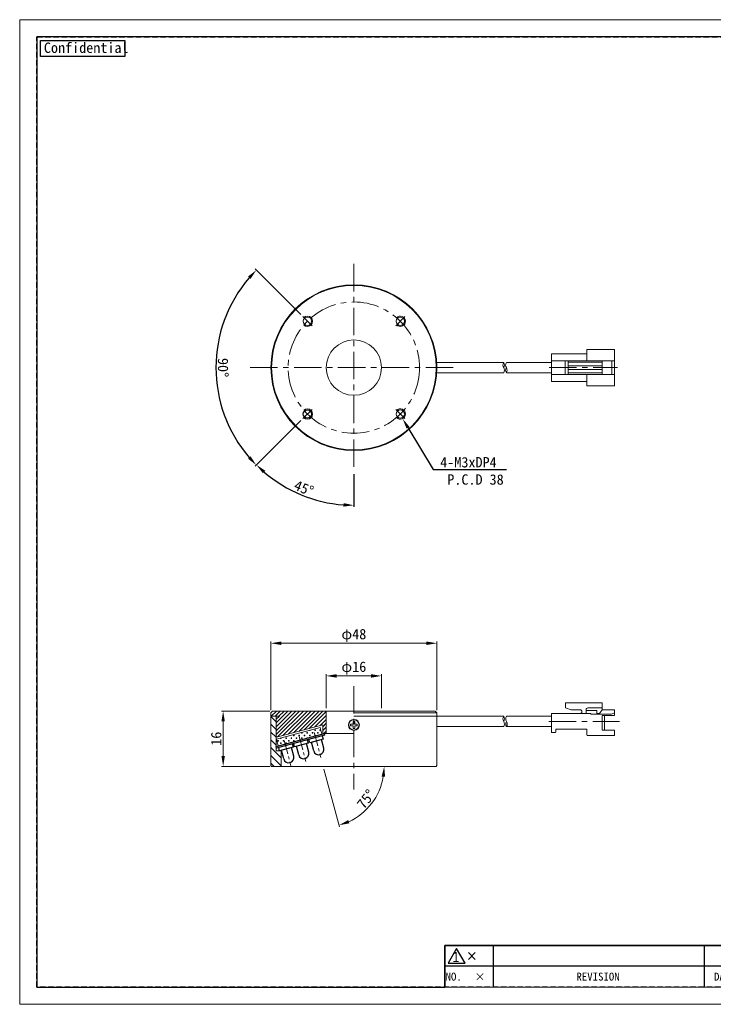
# Model space of a CAD drawing. Header units: millimetres. Extents: x -201 to 202, y 143 to 428.
# Tile 1 of 10: x -201 to -1, y 143 to 428. Entities that reach past the tile are written whole.
import ezdxf
from ezdxf import colors
from ezdxf.entities.mleader import LeaderData, LeaderLine
from ezdxf.enums import TextEntityAlignment as Align
from ezdxf.math import Vec2, Vec3

# ---------------------------------------------------------------- set-up
doc = ezdxf.new("R2010")
doc.units = ezdxf.units.MM
doc.header["$LTSCALE"] = 0.25
doc.linetypes.add('CENTER', pattern=[50.8, 31.75, -6.35, 6.35, -6.35])
doc.linetypes.add('HIDDEN', pattern=[9.525, 6.35, -3.175])
doc.layers.get('0').update_dxf_attribs({"lineweight": 30})
for name, color, linetype, lineweight in [('BASE', 7, 'Continuous', 20), ('CABLE', 7, 'Continuous', 20), ('CENTER', 1, 'CENTER', 9), ('COVER', 7, 'Continuous', 20), ('DIMENSION', 6, 'Continuous', 9), ('MAB4508', 7, 'Continuous', 20), ('R7M-2', 7, 'Continuous', 20)]:
    doc.layers.add(name, color=color, linetype=linetype, lineweight=lineweight)
doc.layers.add('EMPTY LINE', color=252, linetype='Continuous', lineweight=0, plot=False)
doc.layers.add('FORM', color=7, linetype='Continuous')
doc.layers.add('PCB ASSY', color=7, linetype='Continuous')
doc.styles.add('(TNK)aSS', font='txt', dxfattribs={"width": 0.75, "oblique": 15, "height": 3.5})
doc.styles.add('VS Standard', font='msgothic.ttc', dxfattribs={"height": 3})
doc.styles.add('VS Standard(小)', font='txt', dxfattribs={"height": 2.4})
doc.dimstyles.new('TMIZO', dxfattribs={"dimscale": 0, "dimtxt": 3.5, "dimasz": 3, "dimexe": 0.5, "dimexo": 0.8, "dimgap": 0.5, "dimtad": 3, "dimtoh": 1, "dimdec": 1, "dimrnd": 0.005, "dimdsep": 46, "dimtxsty": '(TNK)aSS', "dimcen": 0, "dimclrd": 5, "dimclre": 5, "dimclrt": 5, "dimaunit": 1, "dimadec": 0, "dimazin": 2, "dimtfac": 1, "dimtdec": 1, "dimtmove": 0, "dimatfit": 3, "dimfxl": 1, "dimtzin": 0, "dimlwd": -1, "dimlwe": -1, "dimarcsym": 0})
doc.dimstyles.new('VS Standard x1', dxfattribs={"dimtxt": 3, "dimasz": 3, "dimexe": 0.5, "dimexo": 0.8, "dimgap": 0.5, "dimtad": 3, "dimrnd": 0.0001, "dimzin": 9, "dimdsep": 46, "dimtxsty": 'VS Standard', "dimcen": 0, "dimaunit": 1, "dimadec": 0, "dimazin": 2, "dimtfac": 1, "dimtmove": 0, "dimatfit": 2, "dimfxl": 1, "dimtolj": 1, "dimtzin": 0, "dimarcsym": 0})

# ---------------------------------------------------------------- blocks, each defined once
blk = doc.blocks.new('表題欄金物用_ver2.0.0')
at = {"layer": 'FORM', "color": 0}
for p, q in [((-11, 40.5), (-191, 40.5)), ((-191, 40.5), (-191, 28.5)), ((-110, 28.49), (-110, 40.5)), ((-39, 28.49), (-39, 40.49)), ((-29, 28.49), (-29, 40.49)), ((-11, 28.5), (-11, 40.5)), ((-39, 36.5), (-191, 36.5)), ((-24.54, 35.38), (-24.54, 29.78)), ((-13.42, 34.8), (-20.21, 33.59)), ((-13.42, 32.58), (-13.42, 34.8)), ((-39, 32.5), (-191, 32.5)), ((-27.34, 32.58), (-12.62, 32.58)), ((-20.21, 32.58), (-20.21, 33.59)), ((-20.21, 32.58), (-20.21, 31.57)), ((-13.42, 30.35), (-20.21, 31.57)), ((-13.42, 32.58), (-13.42, 30.35)), ((-11, 28.5), (-191, 28.5)), ((-191, 28.5), (-191, 11)), ((-176, 28.5), (-176, 11)), ((-161, 28.5), (-161, 11)), ((-146, 28.5), (-146, 11)), ((-131, 28.5), (-131, 11)), ((-96, 11), (-96, 28.5)), ((-11, 11), (-11, 28.5)), ((-272, 23), (-286, 23)), ((-286, 23), (-286, 17)), ((-211, 23), (-272, 23)), ((-272, 23), (-272, 17)), ((-211, 23), (-211, 17)), ((-199, 23), (-211, 23)), ((-199, 23), (-199, 17)), ((-191, 23), (-199, 23)), ((-131, 24.12), (-96, 24.12)), ((-279.19, 21), (-277.19, 19)), ((-279.19, 19), (-277.19, 21)), ((-96, 21), (-11, 21)), ((-131, 19.75), (-96, 19.75)), ((-286, 17), (-286, 11)), ((-272, 17), (-286, 17)), ((-272, 17), (-272, 11)), ((-211, 17), (-272, 17)), ((-211, 17), (-211, 11)), ((-199, 17), (-211, 17)), ((-199, 17), (-199, 11)), ((-191, 17), (-199, 17)), ((-96, 15.38), (-131, 15.38)), ((-11, 16), (-96, 16)), ((-191, 11), (-11, 11))]:
    blk.add_line(p, q, dxfattribs=at)
at = {"layer": 'FORM', "color": 0, "linetype": 'HIDDEN', "lineweight": 9}
for p, q in [((-156, 28.49), (-156, 40.49)), ((-75, 28.49), (-75, 40.49)), ((-11, 36.5), (-39, 36.5)), ((-116, 11), (-116, 28.5)), ((-78.5, 11), (-78.5, 28.5)), ((-131, 24.5), (-191, 24.5))]:
    blk.add_line(p, q, dxfattribs=at)
at = {"layer": 'FORM', "color": 0, "lineweight": 15}
blk.add_line((-191, 11), (-286, 11), dxfattribs=at)
at = {"layer": 'FORM', "color": 0}
blk.add_lwpolyline([(-282.58, 22.13), (-285.01, 17.93), (-280.16, 17.93)], close=True, dxfattribs=at)
for radius in [2, 1]:
    blk.add_circle((-24.54, 32.58), radius, dxfattribs=at)
at = {"layer": 'FORM', "color": 0, "attachment_point": 5}
for s, insert, char_height, width, style in [('{\\LMATERIAL}', (-173.5, 38.5), 2.4, 36.5, 'VS Standard(小)'), ('{\\LCHAMFER}   ', (-92.5, 38.5), 2.4, 35, 'VS Standard(小)'), ('{\\LUNIT}', (-34, 38.35), 2, 20, 'VS Standard'), ('{\\LMETHOD} 図法', (-20, 38.35), 2, 20, 'VS Standard'), ('{\\LTREATMENT}', (-173.5, 34.5), 2.4, 36.5, 'VS Standard(小)'), ('{\\LFINISHING}', (-92.5, 34.5), 2.4, 35, 'VS Standard(小)'), ('{\\T0.9;\\LTREATMENT CONTACT}', (-173.5, 30.5), 2, 36.5, 'VS Standard(小)'), ('{\\LDECENTRATION} ', (-92.5, 30.5), 2.4, 35, 'VS Standard(小)'), ('mm', (-34, 32.35), 2.8, 20, 'VS Standard'), ('{\\fＭＳ ゴシック|b0|i0|c128|p49;APPROVED}', (-183.5, 26.5), 2.3, 15, 'VS Standard'), ('{\\fＭＳ ゴシック|b0|i0|c128|p49;CHECKED}', (-168.5, 26.5), 2.3, 15, 'VS Standard'), ('{\\fＭＳ ゴシック|b0|i0|c128|p49;DESIGNED}', (-153.5, 26.5), 2.3, 15, 'VS Standard'), ('{\\fＭＳ ゴシック|b0|i0|c128|p49;DRAWN}', (-138.5, 26.5), 2.3, 15, 'VS Standard'), ('{\\W0.7;\\LTOLERANCE\\l }', (-123.5, 26.31), 1.7, 20, 'VS Standard(小)'), ('{\\LANGLE}', (-123.5, 21.94), 2, 14.9784, 'VS Standard(小)'), ('SCALE', (-123.5, 17.56), 2, 15, 'VS Standard(小)'), ('{\\fＭＳ ゴシック|b0|i0|c128|p49;NAME}', (-87.25, 18.5), 2.4, 15, 'VS Standard(小)'), ('NO.', (-283.44, 14), 2.3, 14, 'VS Standard'), ('\\pxi-3,l4,t4;×^I', (-276.99, 14), 2.3, 14, 'VS Standard'), ('REVISION', (-241.67, 14), 2.3, 46, 'VS Standard'), ('{\\fMS Gothic|b0|i0|c128|p49;DATE}', (-204.99, 14), 2.3, 12, 'VS Standard'), ('NAME', (-195, 14), 2.3, 8, 'VS Standard'), ('{\\fＭＳ ゴシック|b0|i0|c128|p49;DRAW NO.}', (-87.25, 13.5), 2.4, 15, 'VS Standard(小)'), ('{\\fＭＳ ゴシック|b0|i0|c128|p49;DATE}', (-123.5, 13.19), 2, 15, 'VS Standard(小)')]:
    blk.add_mtext(s, dxfattribs=dict(at, insert=insert, char_height=char_height, width=width, style=style))
at = {"layer": 'FORM', "color": 0, "insert": (-87.25, 24.75), "char_height": 2, "width": 16, "attachment_point": 5, "line_spacing_factor": 0.8, "style": 'VS Standard'}
blk.add_mtext('\\pxsm0.9;{\\LREMARK}   ', dxfattribs=at)
at = {"layer": 'FORM', "color": 0, "insert": (-282.79, 19.73), "char_height": 3, "attachment_point": 5, "style": 'VS Standard'}
blk.add_mtext('1', dxfattribs=at)
at = {"layer": 'FORM', "color": 0}
for tag, height, style, p in [('材料', 2.8, 'VS Standard', (-133, 38.5)), ('一般面取', 2.8, 'VS Standard', (-57, 38.5)), ('処理', 2.8, 'VS Standard', (-133, 34.5)), ('仕上', 2.8, 'VS Standard', (-57, 34.5)), ('処理接点', 2.8, 'VS Standard', (-133, 30.5)), ('偏芯', 2.8, 'VS Standard', (-57, 30.5)), ('一般公差', 2.4, 'VS Standard(小)', (-106, 26.31)), ('適用（機種名）', 3.6, 'VS Standard', (-44.75, 24.75)), ('角度', 2.4, 'VS Standard(小)', (-106, 21.94)), ('NAME', 3.5, 'VS Standard', (-44.75, 18.5)), ('SCALE', 2.4, 'VS Standard(小)', (-106, 17.56)), ('DATE', 2.4, 'VS Standard(小)', (-106, 13.19)), ('DRAW_NO.', 3.5, 'VS Standard', (-44.75, 13.5))]:
    blk.add_attdef(tag, text='', height=height, dxfattribs=dict(at, style=style)).set_placement(p, align=Align.MIDDLE_CENTER)
at = {"layer": 'FORM', "color": 0, "style": 'VS Standard'}
for tag, p in [('APPROVED', (-182.5, 15.06)), ('CHECKED', (-167.5, 15.18)), ('DESIGNED', (-152.5, 15.09)), ('DRAWN', (-137.5, 15.23))]:
    blk.add_attdef(tag, text='', height=4.5, dxfattribs=at).set_placement(p, align=Align.BOTTOM_CENTER)
blk = doc.blocks.new('*D246')
at = {"layer": 'Defpoints', "color": 0}
for p in [(-96.82, 237.8), (-112.82, 227.63), (-96.82, 227.63)]:
    blk.add_point(p, dxfattribs=at)
at = {"layer": 'DIMENSION', "color": 0}
for p, q in [((-112.82, 228.43), (-112.82, 238.3)), ((-109.82, 237.8), (-99.82, 237.8)), ((-96.82, 228.43), (-96.82, 238.3))]:
    blk.add_line(p, q, dxfattribs=at)
for points in [[(-109.82, 238.3), (-109.82, 237.3), (-112.82, 237.8)], [(-99.82, 237.3), (-99.82, 238.3), (-96.82, 237.8)]]:
    blk.add_solid(points, dxfattribs=at)
at = {"layer": 'DIMENSION', "color": 0, "insert": (-104.82, 240.05), "char_height": 3, "attachment_point": 5, "style": 'VS Standard'}
blk.add_mtext('φ16', dxfattribs=at)
blk = doc.blocks.new('*D247')
at = {"layer": 'Defpoints', "color": 0}
for p in [(-80.82, 247.26), (-128.82, 227.13), (-80.82, 227.13)]:
    blk.add_point(p, dxfattribs=at)
at = {"layer": 'DIMENSION', "color": 0}
for p, q in [((-128.82, 227.93), (-128.82, 247.76)), ((-125.82, 247.26), (-83.82, 247.26)), ((-80.82, 227.93), (-80.82, 247.76))]:
    blk.add_line(p, q, dxfattribs=at)
for points in [[(-125.82, 247.76), (-125.82, 246.76), (-128.82, 247.26)], [(-83.82, 246.76), (-83.82, 247.76), (-80.82, 247.26)]]:
    blk.add_solid(points, dxfattribs=at)
at = {"layer": 'DIMENSION', "color": 0, "insert": (-104.82, 249.5), "char_height": 3, "attachment_point": 5, "style": 'VS Standard'}
blk.add_mtext('φ48', dxfattribs=at)
blk = doc.blocks.new('*D248')
at = {"layer": 'Defpoints', "color": 0}
for p in [(-128.32, 227.63), (-142.64, 211.63), (-128.32, 211.63)]:
    blk.add_point(p, dxfattribs=at)
at = {"layer": 'DIMENSION', "color": 0}
for p, q in [((-129.12, 227.63), (-143.14, 227.63)), ((-142.64, 224.63), (-142.64, 214.63)), ((-129.12, 211.63), (-143.14, 211.63))]:
    blk.add_line(p, q, dxfattribs=at)
for points in [[(-142.14, 224.63), (-143.14, 224.63), (-142.64, 227.63)], [(-143.14, 214.63), (-142.14, 214.63), (-142.64, 211.63)]]:
    blk.add_solid(points, dxfattribs=at)
at = {"layer": 'DIMENSION', "color": 0, "insert": (-144.64, 219.63), "char_height": 3, "attachment_point": 5, "rotation": 90, "style": 'VS Standard'}
blk.add_mtext('16', dxfattribs=at)
blk = doc.blocks.new('*D249')
at = {"layer": 'Defpoints', "color": 0}
for p in [(-116.29, 221.4), (-114.35, 214.15), (-128.62, 211.63), (-81.02, 211.63), (-102.34, 198.11)]:
    blk.add_point(p, dxfattribs=at)
at = {"layer": 'DIMENSION', "color": 0}
blk.add_line((-113.47, 210.86), (-108.98, 194.11), dxfattribs=at)
blk.add_arc((-113.68, 211.63), 17.64, 294.7541, 350.2459, dxfattribs=at)
for points in [[(-95.79, 208.6), (-96.79, 208.68), (-96.03, 211.63)], [(-106.46, 196.08), (-106.12, 195.14), (-109.11, 194.59)]]:
    blk.add_solid(points, dxfattribs=at)
at = {"layer": 'DIMENSION', "color": 0, "insert": (-101.31, 202.14), "char_height": 3, "attachment_point": 5, "rotation": 52.5, "style": 'VS Standard'}
blk.add_mtext('75%%d', dxfattribs=at)
blk = doc.blocks.new('*D251')
at = {"layer": 'Defpoints', "color": 0}
for p in [(-119.58, 341.8), (-116.93, 339.15), (-143.37, 337.37), (-116.93, 314.93), (-119.58, 312.28)]:
    blk.add_point(p, dxfattribs=at)
at = {"layer": 'DIMENSION', "color": 0, "lineweight": -2}
for p, q in [((-120.14, 342.37), (-133.39, 355.62)), ((-120.14, 311.72), (-133.39, 298.47))]:
    blk.add_line(p, q, dxfattribs=at)
blk.add_arc((-104.82, 327.04), 39.91, 139.308, 220.6921, dxfattribs=at)
at = {"layer": 'DIMENSION', "color": 0}
for points in [[(-134.71, 352.72), (-135.44, 353.4), (-133.04, 355.26)], [(-135.44, 300.68), (-134.71, 301.36), (-133.04, 298.82)]]:
    blk.add_solid(points, dxfattribs=at)
at = {"layer": 'DIMENSION', "color": 0, "insert": (-142.67, 327.04), "char_height": 3, "attachment_point": 5, "rotation": 270, "style": 'VS Standard'}
blk.add_mtext('\\A1;90%%d', dxfattribs=at)
blk = doc.blocks.new('*D252')
at = {"layer": 'Defpoints', "color": 0}
for p in [(-104.82, 357.04), (-116.93, 314.93), (-119.58, 312.28), (-104.82, 297.04), (-124.74, 292.53)]:
    blk.add_point(p, dxfattribs=at)
at = {"layer": 'DIMENSION', "color": 0, "lineweight": -2}
for p, q in [((-120.14, 311.72), (-133.35, 298.51)), ((-104.82, 296.24), (-104.82, 286.7))]:
    blk.add_line(p, q, dxfattribs=at)
blk.add_arc((-104.82, 327.04), 39.85, 229.3147, 265.6853, dxfattribs=at)
at = {"layer": 'DIMENSION', "color": 0}
for points in [[(-130.45, 297.19), (-131.13, 296.46), (-132.99, 298.87)], [(-107.83, 286.81), (-107.8, 287.81), (-104.82, 287.2)]]:
    blk.add_solid(points, dxfattribs=at)
at = {"layer": 'DIMENSION', "color": 0, "insert": (-119.28, 292.13), "char_height": 3, "attachment_point": 5, "rotation": 337.5, "style": 'VS Standard'}
blk.add_mtext('\\A1;45%%d', dxfattribs=at)

msp = doc.modelspace()

# ---------------------------------------------------------------- hatches: boundary and pattern name
at = {"layer": 'BASE'}
h = msp.add_hatch(dxfattribs=at)
h.set_pattern_fill('ANSI31', color=256, scale=0.5, angle=90, style=0)
h.set_pattern_definition([(135, (-612.7035, 112.7324), (-1.122532, -1.122532), [])])
h.paths.add_polyline_path([(-128.817, 211.83), (-128.617, 211.63), (-125.817, 211.63), (-125.817, 216.13), (-127.317, 216.13), (-127.317, 220.13), (-127.317, 225.33), (-127.317, 225.33), (-127.317, 226.13), (-128.817, 226.13)])
at = {"layer": 'COVER'}
h = msp.add_hatch(dxfattribs=at)
h.set_pattern_fill('ANSI31', color=256, scale=0.25, style=0)
h.set_pattern_definition([(45, (-237.4003, 134.3148), (-0.561266, 0.561266), [])])
h.paths.add_polyline_path([(-127.317, 220.13), (-126.822, 220.13), (-113.817, 223.615), (-113.817, 221.13), (-112.817, 221.13), (-112.817, 227.63), (-128.317, 227.63), (-128.817, 227.13), (-128.817, 226.13), (-126.317, 226.13), (-127.317, 225.33), (-127.317, 225.33)])
at = {"layer": 'R7M-2'}
h = msp.add_hatch(dxfattribs=at)
h.set_pattern_fill('PLUSSES', color=256, scale=0.1, style=0)
h.set_pattern_definition([(0, (-237.40034, 125.3287), (0.762, 0.762), [0.381, -1.143]), (90, (-237.20984, 125.1382), (-0.762, 0.762), [0.381, -1.143])])
h.paths.add_polyline_path([(-127.202, 219.511), (-126.684, 217.579), (-114.079, 220.957), (-114.596, 222.889)])

# ---------------------------------------------------------------- linework, layer by layer
msp.add_circle((-118.252, 313.608), 1.2)
at = {"layer": 'BASE'}
for p, q in [((-128.817, 226.13), (-128.817, 211.83)), ((-127.317, 226.13), (-128.817, 226.13)), ((-127.317, 216.13), (-127.317, 226.13)), ((-104.817, 226.13), (-80.817, 226.13)), ((-80.817, 211.83), (-80.817, 226.13)), ((-125.817, 216.13), (-127.317, 216.13)), ((-125.817, 211.63), (-125.817, 216.13)), ((-128.817, 211.83), (-128.617, 211.63)), ((-128.617, 211.63), (-81.017, 211.63)), ((-81.017, 211.63), (-80.817, 211.83))]:
    msp.add_line(p, q, dxfattribs=at)
at = {"layer": 'CABLE'}
for p, q in [((-47.656, 323.04), (-47.656, 331.04)), ((-47.656, 331.04), (-37.456, 331.04)), ((-37.456, 332.29), (-29.456, 332.29)), ((-37.456, 329.04), (-37.456, 332.29)), ((-29.456, 321.79), (-29.456, 332.29)), ((-61.461, 328.54), (-80.863, 328.54)), ((-60.706, 328.54), (-47.656, 328.54)), ((-47.656, 329.04), (-29.456, 329.04)), ((-43.68, 325.04), (-43.68, 329.04)), ((-42.789, 325.04), (-42.789, 329.04)), ((-42.789, 328.576), (-32.98, 328.576)), ((-32.98, 325.04), (-32.98, 329.04)), ((-30.19, 325.04), (-30.19, 329.04)), ((-61.461, 325.54), (-80.863, 325.54)), ((-60.706, 325.54), (-47.656, 325.54)), ((-47.656, 325.04), (-29.456, 325.04)), ((-42.789, 327.578), (-32.98, 327.578)), ((-42.789, 326.501), (-32.98, 326.501)), ((-42.789, 325.503), (-32.98, 325.503)), ((-37.456, 321.79), (-37.456, 325.04)), ((-47.656, 323.04), (-37.456, 323.04)), ((-37.456, 321.79), (-29.456, 321.79)), ((-32.935, 230.009), (-43.635, 230.009)), ((-43.635, 228.613), (-43.635, 230.009)), ((-43.635, 228.613), (-41.906, 228.009)), ((-39.408, 228.009), (-41.906, 228.009)), ((-37.658, 226.88), (-37.658, 228.034)), ((-32.935, 228.538), (-37.168, 228.538)), ((-33.768, 226.956), (-32.935, 228.009)), ((-32.935, 228.009), (-32.935, 230.009)), ((-29.411, 228.009), (-32.935, 228.009)), ((-29.411, 226.321), (-29.411, 228.009)), ((-80.817, 226.13), (-61.461, 226.13)), ((-60.661, 226.13), (-47.611, 226.13)), ((-47.611, 221.38), (-47.611, 226.88)), ((-39.408, 226.88), (-47.611, 226.88)), ((-39.408, 226.88), (-36.271, 226.88)), ((-34.533, 227.828), (-37.658, 227.828)), ((-36.271, 226.731), (-36.271, 226.88)), ((-30.25, 226.731), (-36.271, 226.731)), ((-34.533, 226.956), (-34.533, 227.828)), ((-33.768, 226.956), (-34.533, 226.956)), ((-32.935, 222.129), (-32.935, 226.321)), ((-29.411, 226.321), (-32.935, 226.321)), ((-32.282, 222.129), (-32.282, 226.321)), ((-30.25, 226.731), (-29.411, 227.123)), ((-80.817, 223.13), (-61.461, 223.13)), ((-60.661, 223.13), (-47.611, 223.13)), ((-37.411, 222.38), (-46.356, 222.38)), ((-46.356, 221.68), (-46.356, 222.38)), ((-37.411, 220.809), (-37.411, 222.38)), ((-46.656, 221.38), (-47.611, 221.38)), ((-29.411, 220.509), (-37.111, 220.509)), ((-29.411, 222.129), (-32.935, 222.129)), ((-29.411, 220.509), (-29.411, 222.129))]:
    msp.add_line(p, q, dxfattribs=at)
for centre, radius, start, end in [((-60.261, 327.79), 1.415, 147.99462, 212.00538), ((-62.661, 327.79), 1.415, 327.99462, 32.00538), ((-59.506, 327.79), 1.415, 147.99462, 212.00538), ((-62.661, 326.29), 1.415, 327.99462, 32.00538), ((-59.506, 326.29), 1.415, 147.99462, 212.00538), ((-61.906, 326.29), 1.415, 327.99462, 32.00538), ((-39.408, 227.444), 0.564, 270, 90), ((-37.154, 228.034), 0.504, 88.46477, 180), ((-60.261, 225.38), 1.415, 147.99462, 212.00538), ((-62.661, 225.38), 1.415, 327.99462, 32.00538), ((-59.461, 225.38), 1.415, 147.99462, 212.00538), ((-62.661, 223.88), 1.415, 327.99462, 32.00538), ((-59.461, 223.88), 1.415, 147.99462, 212.00538), ((-61.861, 223.88), 1.415, 327.99462, 32.00538), ((-46.656, 221.68), 0.3, 270, 0), ((-37.111, 220.809), 0.3, 180, 270)]:
    msp.add_arc(centre, radius, start, end, dxfattribs=at)
at = {"layer": 'CENTER'}
for p, q in [((-104.817, 357.043), (-104.817, 297.043)), ((-119.577, 341.803), (-116.926, 339.152)), ((-90.056, 341.803), (-92.707, 339.152)), ((-134.817, 327.043), (-74.817, 327.043)), ((-48.325, 327.04), (-28.576, 327.04)), ((-119.577, 312.282), (-116.926, 314.933)), ((-90.056, 312.282), (-92.707, 314.933)), ((-104.817, 234.88), (-104.817, 204.88)), ((-48.425, 224.63), (-27.982, 224.63))]:
    msp.add_line(p, q, dxfattribs=at)
at = {"layer": 'CENTER', "ltscale": 0.5}
for p, q in [((-120.64, 220.234), (-118.699, 212.99)), ((-116.293, 221.399), (-114.352, 214.154)), ((-124.987, 219.069), (-123.046, 211.825))]:
    msp.add_line(p, q, dxfattribs=at)
at = {"layer": 'CENTER'}
msp.add_circle((-104.817, 327.043), 19, dxfattribs=at)
at = {"layer": 'COVER'}
for p, q in [((-128.317, 227.63), (-128.817, 227.13)), ((-128.817, 226.13), (-128.817, 227.13)), ((-128.817, 226.13), (-126.317, 226.13)), ((-128.317, 227.63), (-81.317, 227.63)), ((-127.317, 225.33), (-126.317, 226.13)), ((-127.317, 225.33), (-127.317, 220.13)), ((-112.817, 227.63), (-112.817, 221.13)), ((-80.817, 227.13), (-104.817, 227.13)), ((-80.817, 226.13), (-104.817, 226.13)), ((-80.817, 226.13), (-104.817, 226.13)), ((-81.317, 227.63), (-80.817, 227.13)), ((-80.817, 227.13), (-80.817, 226.13)), ((-126.822, 220.13), (-113.817, 223.615)), ((-113.817, 221.13), (-113.817, 223.615)), ((-127.317, 220.13), (-126.822, 220.13)), ((-104.817, 221.13), (-113.817, 221.13))]:
    msp.add_line(p, q, dxfattribs=at)
for centre, radius in [((-104.817, 327.043), 24), ((-104.817, 327.043), 24), ((-104.817, 327.043), 23.8), ((-118.252, 340.478), 1.2), ((-91.381, 340.478), 1.2), ((-104.817, 327.043), 8), ((-91.381, 313.608), 1.2), ((-104.817, 223.63), 1.6)]:
    msp.add_circle(centre, radius, dxfattribs=at)
for centre, start, end in [((-118.252, 340.478), 227.26246, 135.00001), ((-91.381, 340.478), 225, 137.26226), ((-118.252, 313.608), 225, 132.73755), ((-91.381, 313.608), 222.73774, 135)]:
    msp.add_arc(centre, 1.5, start, end, dxfattribs=at)
at = {"layer": 'EMPTY LINE'}
for p, q in [((-201.5, 427.75), (-201.5, 142.75)), ((201.5, 427.75), (-201.5, 427.75)), ((-201.5, 142.75), (201.5, 142.75))]:
    msp.add_line(p, q, dxfattribs=at)
at = {"layer": 'FORM', "linetype": 'HIDDEN'}
msp.add_lwpolyline([(-196.5, 422.75), (196.5, 422.75), (196.5, 147.75), (-196.5, 147.75)], close=True, dxfattribs=at)
at = {"layer": 'FORM'}
msp.add_lwpolyline([(-196.5, 422.75), (-196.5, 147.75), (-78.5, 147.75), (-78.5, 159.75), (16.5, 159.75), (16.5, 177.25), (196.5, 177.25), (196.5, 422.75), (-196.5, 422.75)], close=True, dxfattribs=at)
at = {"layer": 'FORM', "lineweight": 30}
msp.add_lwpolyline([(-195.5, 421.75), (-171.109, 421.75), (-171.109, 417.088), (-195.5, 417.088)], close=True, dxfattribs=at)
at = {"layer": 'MAB4508'}
msp.add_lwpolyline([(-103.817, 223.88), (-103.817, 223.38), (-104.567, 223.38), (-104.567, 222.63), (-105.067, 222.63), (-105.067, 223.38), (-105.817, 223.38), (-105.817, 223.88), (-105.067, 223.88), (-105.067, 224.63), (-104.567, 224.63), (-104.567, 223.88)], close=True, dxfattribs=at)
msp.add_circle((-104.817, 223.63), 1.5, dxfattribs=at)
at = {"layer": 'PCB ASSY'}
for p, q in [((-127.317, 217.41), (-113.446, 221.126)), ((-113.317, 220.643), (-127.187, 216.927)), ((-113.69, 219.508), (-117.602, 218.46)), ((-113.949, 220.474), (-113.69, 219.508)), ((-113.446, 221.126), (-113.317, 220.643)), ((-127.187, 216.927), (-127.317, 217.41)), ((-126.296, 216.13), (-126.554, 217.096)), ((-122.384, 217.179), (-126.296, 216.13)), ((-122.223, 214.551), (-122.891, 217.043)), ((-122.642, 218.145), (-122.384, 217.179)), ((-121.949, 217.295), (-122.208, 218.261)), ((-118.037, 218.343), (-121.949, 217.295)), ((-120.774, 214.939), (-121.442, 217.431)), ((-117.876, 215.715), (-118.544, 218.207)), ((-118.296, 219.309), (-118.037, 218.343)), ((-117.602, 218.46), (-117.861, 219.426)), ((-116.427, 216.104), (-117.095, 218.596)), ((-113.53, 216.88), (-114.197, 219.372)), ((-125.121, 213.774), (-125.789, 216.266))]:
    msp.add_line(p, q, dxfattribs=at)
for centre in [(-114.979, 216.492), (-123.672, 214.162), (-119.325, 215.327)]:
    msp.add_arc(centre, 1.5, 195, 15, dxfattribs=at)
at = {"layer": 'R7M-2'}
for p, q in [((-114.596, 222.889), (-127.202, 219.511)), ((-114.079, 220.957), (-114.596, 222.889)), ((-126.684, 217.579), (-127.202, 219.511))]:
    msp.add_line(p, q, dxfattribs=at)

# ---------------------------------------------------------------- block references
at = {"layer": 'FORM'}
ref = msp.add_blockref('表題欄金物用_ver2.0.0', (207.5, 136.75), dxfattribs=at)
ref.add_attrib('材料', '-', dxfattribs={"layer": 'EMPTY LINE', "color": 0, "height": 2.8, "style": 'VS Standard'}).set_placement((74.5, 175.25), align=Align.MIDDLE_CENTER)
ref.add_attrib('処理', '-', dxfattribs={"color": 0, "height": 2.8, "style": 'VS Standard'}).set_placement((74.5, 171.25), align=Align.MIDDLE_CENTER)
ref.add_attrib('処理接点', '-', dxfattribs={"color": 0, "height": 2.8, "style": 'VS Standard'}).set_placement((74.5, 167.25), align=Align.MIDDLE_CENTER)
ref.add_attrib('一般面取', '-', dxfattribs={"color": 0, "height": 2.8, "style": 'VS Standard'}).set_placement((150.5, 175.247), align=Align.MIDDLE_CENTER)
ref.add_attrib('仕上', '-', dxfattribs={"color": 0, "height": 2.8, "style": 'VS Standard'}).set_placement((150.5, 171.247), align=Align.MIDDLE_CENTER)
ref.add_attrib('偏芯', '-', dxfattribs={"color": 0, "height": 2.8, "style": 'VS Standard'}).set_placement((150.5, 167.247), align=Align.MIDDLE_CENTER)
ref.add_attrib('一般公差', '-', dxfattribs={"color": 0, "height": 2.4, "style": 'VS Standard(小)'}).set_placement((101.5, 163.062), align=Align.MIDDLE_CENTER)
ref.add_attrib('角度', '-', dxfattribs={"color": 0, "height": 2.4, "style": 'VS Standard(小)'}).set_placement((101.5, 158.688), align=Align.MIDDLE_CENTER)
ref.add_attrib('SCALE', '1 / 1', dxfattribs={"color": 0, "height": 2.4, "style": 'VS Standard(小)'}).set_placement((101.5, 154.312), align=Align.MIDDLE_CENTER)
ref.add_attrib('DATE', '2023/08/08', dxfattribs={"color": 0, "height": 2.4, "style": 'VS Standard(小)'}).set_placement((101.5, 149.938), align=Align.MIDDLE_CENTER)
ref.add_attrib('適用（機種名）', 'VDR-4816', dxfattribs={"color": 0, "height": 3.6, "style": 'VS Standard'}).set_placement((162.75, 161.5), align=Align.MIDDLE_CENTER)
ref.add_attrib('NAME', 'DRAWING ', dxfattribs={"color": 0, "height": 3.5, "style": 'VS Standard'}).set_placement((162.75, 155.25), align=Align.MIDDLE_CENTER)
ref.add_attrib('DRAW_NO.', 'L1101A-A00100', dxfattribs={"color": 0, "height": 3.5, "style": 'VS Standard'}).set_placement((162.75, 150.25), align=Align.MIDDLE_CENTER)
ref.add_attrib('DESIGNED', 'S.K.', dxfattribs={"color": 0, "height": 4.5, "style": 'VS Standard'}).set_placement((55, 151.841), align=Align.BOTTOM_CENTER)
ref.add_attrib('DRAWN', 'S.K.', dxfattribs={"color": 0, "height": 4.5, "style": 'VS Standard'}).set_placement((70, 151.985), align=Align.BOTTOM_CENTER)
ref.add_attrib('CHECKED', 'P.E.', dxfattribs={"color": 0, "height": 4.5, "style": 'VS Standard'}).set_placement((40, 151.927), align=Align.BOTTOM_CENTER)
ref.add_attrib('APPROVED', 'P.E.', dxfattribs={"color": 0, "height": 4.5, "style": 'VS Standard'}).set_placement((25, 151.812), align=Align.BOTTOM_CENTER)

# ---------------------------------------------------------------- texts
at = {"layer": 'FORM', "lineweight": 30, "insert": (-194.506, 421.139), "char_height": 3, "attachment_point": 1, "style": 'VS Standard'}
msp.add_mtext_dynamic_manual_height_columns('Confidential', width=3, gutter_width=15, heights=[0], dxfattribs=at)

# ---------------------------------------------------------------- dimensions: what is measured, and where the dimension line sits
at = {"layer": 'DIMENSION'}
for base, line1, line2, picture, middle in [((-124.74, 292.534), ((-119.577, 312.282), (-116.926, 314.933)), ((-104.817, 357.043), (-104.817, 297.043)), '*D252', (-119.28, 292.126)), ((-143.366, 337.372), ((-119.577, 341.803), (-116.926, 339.152)), ((-119.577, 312.282), (-116.926, 314.933)), '*D251', (-142.673, 327.043))]:
    dim = msp.add_angular_dim_2l(base=base, line1=line1, line2=line2, dimstyle='VS Standard x1', dxfattribs=at)
    dim.commit()
    dim.dimension.update_dxf_attribs({"geometry": picture, "text_midpoint": middle})
for base, p1, p2, picture, middle in [((-80.817, 247.259), (-128.817, 227.13), (-80.817, 227.13), '*D247', (-104.817, 249.503)), ((-96.817, 237.801), (-112.817, 227.63), (-96.817, 227.63), '*D246', (-104.817, 240.045))]:
    dim = msp.add_linear_dim(base=base, p1=p1, p2=p2, text='φ<>', dimstyle='TMIZO', override={"dimscale": 1, "dimtoh": 0, "dimtxsty": 'VS Standard', "dimclrd": 0, "dimclre": 0, "dimclrt": 0}, dxfattribs=at)
    dim.commit()
    dim.dimension.update_dxf_attribs({"geometry": picture, "text_midpoint": middle})
dim = msp.add_linear_dim(base=(-142.638, 211.63), p1=(-128.317, 227.63), p2=(-128.317, 211.63), angle=90, dimstyle='TMIZO', override={"dimscale": 1, "dimtoh": 0, "dimtxsty": 'VS Standard', "dimclrd": 0, "dimclre": 0, "dimclrt": 0}, dxfattribs=at)
dim.commit()
dim.dimension.update_dxf_attribs({"geometry": '*D248', "text_midpoint": (-144.639, 219.63)})
dim = msp.add_angular_dim_2l(base=(-102.335, 198.115), line1=((-116.293, 221.399), (-114.352, 214.154)), line2=((-128.617, 211.63), (-81.017, 211.63)), dimstyle='TMIZO', override={"dimscale": 1, "dimtoh": 0, "dimtxsty": 'VS Standard', "dimclrd": 0, "dimclre": 0, "dimclrt": 0}, dxfattribs=at)
dim.commit()
dim.dimension.update_dxf_attribs({"geometry": '*D249', "text_midpoint": (-101.308, 202.14)})

# ---------------------------------------------------------------- leaders
ml = msp.add_multileader_mtext('Standard', dxfattribs=at)
ml.set_content('4-M3xDP4\\P P.C.D 38', style='VS Standard')
ml.set_leader_properties()
ml.build(insert=Vec2(0, 0))
ml.multileader.update_dxf_attribs({"text_left_attachment_type": 6, "text_right_attachment_type": 6, "dogleg_length": 0, "arrow_head_size": 3})
ctx = ml.context
ctx.base_point, ctx.char_height, ctx.arrow_head_size, ctx.plane_origin = Vec3(-53.824, 295.351), 3, 3, Vec3(-517.731, 120.494)
ctx.left_attachment, ctx.right_attachment = 6, 6
notes = []
notes.append((ctx, [(0, (1, 1, 0), (-81.832, 297.557), (1, 0), 0, [(0, [(-90.725, 312.259)], 0, [])])]))
ctx.mtext.insert = Vec3(-79.832, 301.157)
for ctx, leaders in notes:
    for number, flags, end, landing, length, lines in leaders:
        leader = LeaderData()
        leader.index, (leader.has_last_leader_line, leader.has_dogleg_vector, leader.attachment_direction) = number, flags
        leader.last_leader_point, leader.dogleg_vector, leader.dogleg_length = Vec3(end), Vec3(landing), length
        for number, points, colour, breaks in lines:
            line = LeaderLine()
            line.index, line.vertices, line.color, line.breaks = number, Vec3.list(points), colors.encode_raw_color(colour), breaks
            leader.lines.append(line)
        ctx.leaders.append(leader)

doc.saveas('drawing.dxf')
